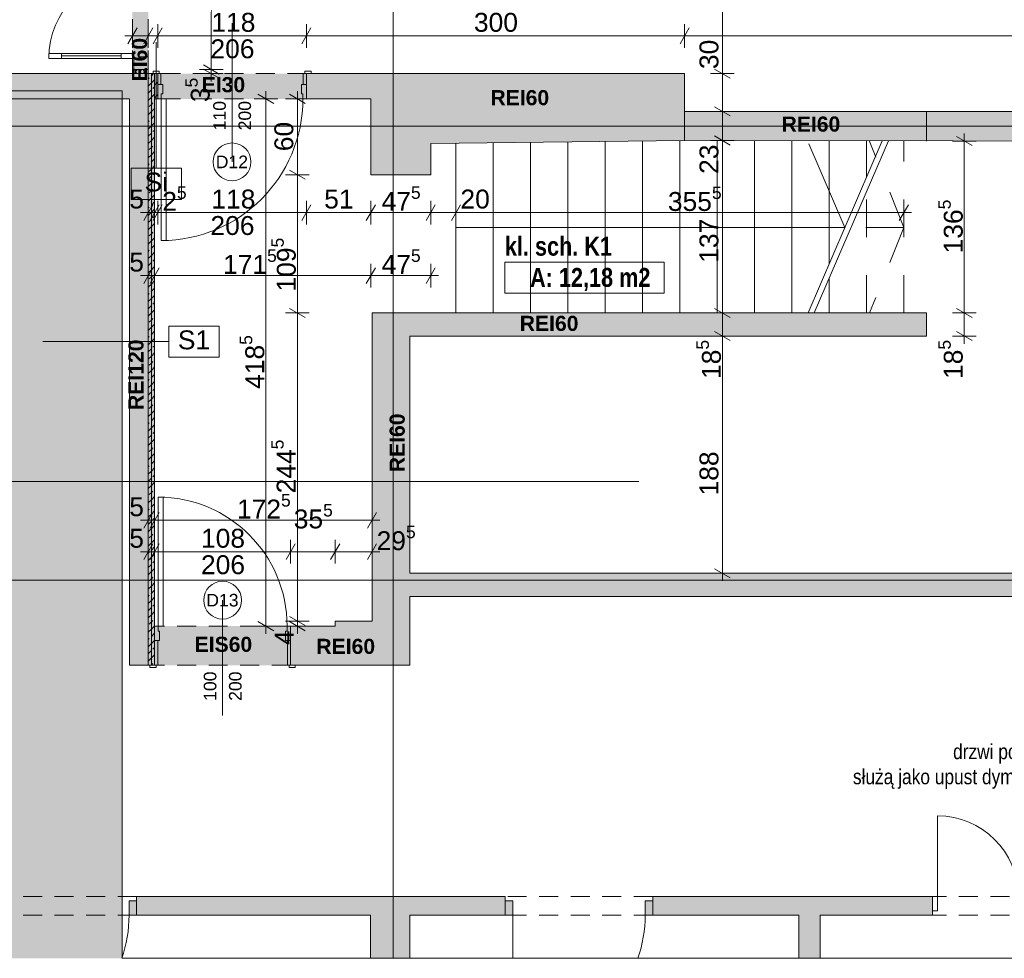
# Paper-space layout 'A-29 RZUT - PIĘTRO -1' of a CAD drawing. Header units: millimetres. Extents: x 0 to 950, y 0 to 750.
# Tile 19 of 24: x 682 to 838, y 101 to 250. Entities that reach past the tile are written whole.
import ezdxf
from ezdxf.xclip import XClip

# ---------------------------------------------------------------- set-up
doc = ezdxf.new("R2010")
doc.units = ezdxf.units.MM
doc.header["$MEASUREMENT"] = 0
doc.header["$XCLIPFRAME"] = 0
for name, pattern in [('ACAD_ISO03W100', [300, 120, -180]), ('DASHDOTX2', [1000, 500, -250, 0, -250]), ('HIDDEN', [6, 3, -3]), ('LINIE_3', [25, 15, -10]), ('Przer. długie kreski', [2.5, 1.5, -1]), ('PRZERYWANA_DU_A', [550, 350, -200])]:
    doc.linetypes.add(name, pattern=pattern)
for name, color, linetype, lineweight in [('A_linie przekroju_Nr_pióra__1', 7, 'Continuous', 20), ('A_ppoż_Nr_pióra__2', 8, 'Continuous', 13), ('A_strefy_Nr_pióra__1', 7, 'Continuous', 20), ('A_wymiary_Nr_pióra__1', 7, 'Continuous', 20), ('A_wymiary_Nr_pióra__2', 8, 'Continuous', 13), ('A_ściany proj_Nr_pióra__1', 7, 'Continuous', 20), ('A_ściany proj_Nr_pióra__2', 8, 'Continuous', 13), ('A_ściany_Nr_pióra__1', 7, 'Continuous', 20), ('Drzwi Archicad_Nr_pióra__1', 7, 'Continuous', 20), ('Drzwi Archicad_Nr_pióra__3', 252, 'Continuous', 13), ('Znaczniki drzwi Archicada_Nr_pióra__3', 252, 'Continuous', 13)]:
    doc.layers.add(name, color=color, linetype=linetype, lineweight=lineweight)
for name, color, linetype, lineweight, true_color in [('A_opis ścian_Nr_pióra__19', 7, 'Continuous', 5, 0x191919), ('A_opis_Nr_pióra__19', 7, 'Continuous', 5, 0x191919), ('A_opis_Nr_pióra__8', 7, 'Continuous', 13, 0x4c4c4c), ('A_osie_Nr_pióra__16', 7, 'Continuous', 5, 0x0f0f0f), ('A_ppoż proj_Nr_pióra__8', 7, 'Continuous', 13, 0x4c4c4c), ('A_schody_Nr_pióra__10', 7, 'Continuous', 13, 0x4b4b4b), ('A_schody_Nr_pióra__4', 7, 'Continuous', 18, 0x4b4b4b), ('A_ściany proj_Nr_pióra__10', 7, 'Continuous', 13, 0x4b4b4b), ('A_ściany proj_Nr_pióra__21', 7, 'Continuous', 5, 0xb0b0b0), ('A_ściany_Nr_pióra__10', 7, 'Continuous', 13, 0x4b4b4b)]:
    doc.layers.add(name, color=color, linetype=linetype, lineweight=lineweight, true_color=true_color)
for name, color, linetype in [('A_ppoż', 7, 'Continuous'), ('A_ppoż proj', 7, 'Continuous'), ('A_ściany', 7, 'Continuous'), ('A_ściany proj', 7, 'Continuous'), ('Drzwi Archicad', 7, 'Continuous')]:
    doc.layers.add(name, color=color, linetype=linetype)
doc.styles.add('STYL_AUTOMATYCZNY_1', font='arial.ttf')
doc.styles.add('STYL_AUTOMATYCZNY_2', font='ARIALN.TTF')
doc.styles.add('STYL_AUTOMATYCZNY_3', font='arial.ttf')
doc.styles.add('STYL_AUTOMATYCZNY_4', font='arial.ttf')
doc.styles.add('STYL_AUTOMATYCZNY_5', font='arial.ttf')
doc.styles.add('STYL_AUTOMATYCZNY_6', font='ARIALN.TTF')
pattern_1 = [(0, (-3337.4278, -656.7228), (0, 2), [0, -2])]
pattern_2 = [(45, (-3337.4278, -656.7228), (-1.1404925, 1.1404925), []), (45, (-3336.2873, -656.7228), (-1.1404925, 1.1404925), [0.80646, -0.40322])]

# ---------------------------------------------------------------- blocks, each defined once
blk = doc.blocks.new('Rysunek_2_2', base_point=(-3337.43, -656.72))
at = {"layer": 'A_ppoż', "linetype": 'Continuous', "lineweight": 0, "true_color": 0x484848}
blk.add_hatch(color=251, dxfattribs=at).paths.add_polyline_path([(540.17, 101.43), (698.17, 101.43), (698.17, 239.05), (540.17, 239.05)])
at = {"layer": 'A_ppoż proj', "linetype": 'Continuous', "lineweight": 0, "true_color": 0x121212}
for points in [[(699.82, 241.79), (702.32, 241.79), (702.32, 281.45), (699.82, 281.45)], [(702.32, 241.79), (702.32, 147.93), (703.32, 147.93), (703.32, 170.53), (703.32, 241.39), (703.32, 241.79)], [(703.32, 237.79), (727.42, 237.79), (727.42, 241.79), (703.32, 241.79)], [(703.32, 147.93), (724.92, 147.93), (724.92, 154.13), (703.32, 154.13)]]:
    blk.add_hatch(color=250, dxfattribs=at).paths.add_polyline_path(points)
at = {"layer": 'A_ściany', "linetype": 'Continuous', "lineweight": 0, "true_color": 0x000000}
for points in [[(702.32, 241.79), (540.17, 241.79), (540.17, 237.79), (699.32, 237.79)], [(702.32, 147.93), (702.32, 241.79), (699.32, 237.79), (699.32, 147.93)], [(727.42, 241.79), (727.42, 237.79), (737.64, 237.79), (737.64, 241.79)], [(737.64, 225.75), (747.14, 225.75), (747.14, 241.79), (737.64, 241.79)], [(747.14, 230.69), (787.44, 231.19), (787.44, 241.79), (747.14, 241.79)], [(787.44, 231.19), (872.7, 231.1), (872.7, 235.79), (787.44, 235.79)], [(737.84, 200.15), (825.82, 200.15), (825.82, 203.83), (737.84, 203.83)], [(743.84, 200.15), (737.84, 200.15), (737.84, 162.52), (743.84, 162.52)], [(737.84, 158.84), (880.68, 158.84), (883.68, 162.52), (737.84, 162.52)], [(743.84, 158.84), (737.84, 158.84), (737.84, 154.93), (743.84, 147.93)], [(737.84, 154.93), (731.98, 154.93), (731.98, 147.93), (743.84, 147.93)], [(724.92, 154.13), (724.92, 147.93), (731.98, 147.93), (731.98, 154.13)], [(700.47, 108.25), (758.97, 108.25), (758.97, 111.25), (700.47, 111.25)], [(782.37, 108.25), (826.77, 108.25), (826.77, 111.25), (782.37, 111.25)], [(737.57, 101.43), (743.85, 101.43), (743.85, 108.25), (737.57, 108.25)], [(805.57, 101.43), (808.97, 101.43), (808.97, 108.25), (805.57, 108.25)]]:
    blk.add_hatch(color=18, dxfattribs=at).paths.add_polyline_path(points)
at = {"layer": 'A_ściany proj', "linetype": 'Continuous', "lineweight": 13}
h = blk.add_hatch(dxfattribs=at)
h.set_pattern_fill('gypsum_0002', color=8, style=0, pattern_type=2)
h.set_pattern_definition(pattern_1)
h.paths.add_polyline_path([(699.82, 241.79), (700.07, 241.79), (700.07, 242.45), (699.82, 242.45)])
h = blk.add_hatch(dxfattribs=at)
h.set_pattern_fill('gypsum_0002', color=8, style=0, pattern_type=2)
h.set_pattern_definition(pattern_1)
h.paths.add_polyline_path([(700.32, 242.45), (700.07, 242.45), (700.07, 241.79), (700.32, 241.79)])
h = blk.add_hatch(dxfattribs=at)
h.set_pattern_fill('batt_insulation_0002', color=8, style=0, pattern_type=2)
h.set_pattern_definition([(60, (-3337.4278, -656.72283), (-0.51961524, 0.3), []), (120, (-3337.4278, -656.72283), (0.51961524, 0.3), [])])
h.paths.add_polyline_path([(700.32, 241.79), (701.82, 241.79), (701.82, 242.45), (700.32, 242.45)])
h = blk.add_hatch(dxfattribs=at)
h.set_pattern_fill('gypsum_0002', color=8, style=0, pattern_type=2)
h.set_pattern_definition(pattern_1)
h.paths.add_polyline_path([(701.82, 241.79), (702.07, 241.79), (702.07, 242.45), (701.82, 242.45)])
h = blk.add_hatch(dxfattribs=at)
h.set_pattern_fill('gypsum_0002', color=8, style=0, pattern_type=2)
h.set_pattern_definition(pattern_1)
h.paths.add_polyline_path([(702.07, 242.45), (702.07, 241.79), (702.32, 241.79), (702.32, 242.45)])
at = {"layer": 'A_ściany proj', "linetype": 'Continuous', "lineweight": 0, "true_color": 0x4b4b4b}
h = blk.add_hatch(dxfattribs=at)
h.set_pattern_fill('FP_65_0002', color=251, style=0, pattern_type=2)
h.set_pattern_definition(pattern_2)
h.paths.add_polyline_path([(702.32, 241.79), (702.32, 147.93), (702.82, 147.93), (702.82, 241.79)])
h = blk.add_hatch(dxfattribs=at)
h.set_pattern_fill('FP_65_0002', color=251, style=0, pattern_type=2)
h.set_pattern_definition(pattern_2)
h.paths.add_polyline_path([(703.32, 147.93), (703.32, 241.79), (702.82, 241.79), (702.82, 147.93)])
at = {"layer": 'A_ściany proj', "linetype": 'Continuous', "lineweight": 0, "true_color": 0x000000}
h = blk.add_hatch(dxfattribs=at)
h.set_pattern_fill('bloczki_ceramiczne_0002', color=18, style=0, pattern_type=2)
h.set_pattern_definition([(45, (-3337.4278, -656.7228), (-0.9899495, 0.9899495), [])])
h.paths.add_polyline_path([(703.32, 237.79), (703.82, 237.79), (703.82, 241.79), (703.32, 241.79)])
at = {"layer": 'Drzwi Archicad', "linetype": 'Continuous', "lineweight": 0, "true_color": 0xfdfdfd}
for points in [[(700.47, 110.55), (699.27, 110.55), (699.27, 108.25), (700.47, 108.25)], [(758.97, 108.25), (760.17, 108.25), (760.17, 110.55), (758.97, 110.55)], [(782.37, 110.55), (781.17, 110.55), (781.17, 108.25), (782.37, 108.25)]]:
    blk.add_hatch(color=7, dxfattribs=at).paths.add_polyline_path(points)
at = {"layer": 'A_linie przekroju_Nr_pióra__1', "color": 7, "linetype": 'ACAD_ISO03W100', "lineweight": 20, "ltscale": 2}
blk.add_line((540.17, 177.09), (885.39, 177.09), dxfattribs=at)
at = {"layer": 'A_opis ścian_Nr_pióra__19', "color": 250, "linetype": 'Continuous', "lineweight": 5, "ltscale": 2, "true_color": 0x191919}
for p, q in [((707.59, 226.78), (699.59, 226.78)), ((699.59, 226.78), (699.59, 221.83)), ((707.59, 221.83), (707.59, 226.78)), ((699.59, 221.83), (707.59, 221.83)), ((713.58, 201.73), (705.58, 201.73)), ((705.58, 201.73), (705.58, 196.78)), ((713.58, 196.78), (713.58, 201.73)), ((705.58, 199.28), (685.58, 199.28)), ((705.58, 196.78), (713.58, 196.78))]:
    blk.add_line(p, q, dxfattribs=at)
at = {"layer": 'A_opis_Nr_pióra__19', "color": 250, "linetype": 'Continuous', "lineweight": 5, "ltscale": 2, "true_color": 0x191919}
blk.add_line((703.59, 226.78), (703.59, 246.78), dxfattribs=at)
at = {"layer": 'A_osie_Nr_pióra__16', "color": 250, "linetype": 'DASHDOTX2', "lineweight": 5, "ltscale": 2, "true_color": 0x0f0f0f}
for p, q in [((741.17, 400.34), (741.17, 101.43)), ((889.8, 233.43), (540.17, 233.43)), ((889.8, 161.43), (540.17, 161.43))]:
    blk.add_line(p, q, dxfattribs=at)
at = {"layer": 'A_ppoż proj_Nr_pióra__8', "color": 251, "linetype": 'LINIE_3', "lineweight": 13, "ltscale": 2, "true_color": 0x4c4c4c}
blk.add_line((825.82, 235.79), (825.82, 231.09), dxfattribs=at)
at = {"layer": 'A_ppoż_Nr_pióra__2', "color": 8, "linetype": 'PRZERYWANA_DU_A', "lineweight": 13, "ltscale": 2, "flags": 128}
for points in [[(540.17, 239.05), (698.17, 239.05), (698.17, 101.43)], [(698.17, 101.43), (904.3, 101.43)]]:
    blk.add_lwpolyline(points, dxfattribs=at)
at = {"layer": 'A_schody_Nr_pióra__10', "color": 251, "linetype": 'HIDDEN', "lineweight": 13, "ltscale": 2, "true_color": 0x4b4b4b}
for p, q in [((822.22, 217.4), (816.72, 231.16)), ((822.22, 203.83), (822.22, 231.15)), ((816.3, 203.83), (816.3, 223.04)), ((822.22, 217.4), (813.87, 217.4)), ((822.22, 217.4), (816.79, 203.83)), ((810.38, 203.83), (810.38, 209.29))]:
    blk.add_line(p, q, dxfattribs=at)
at = {"layer": 'A_schody_Nr_pióra__4', "color": 251, "linetype": 'Continuous', "lineweight": 18, "ltscale": 2, "true_color": 0x4b4b4b}
for p, q in [((751.14, 203.83), (751.14, 230.74)), ((757.07, 203.83), (757.07, 230.81)), ((762.99, 203.83), (762.99, 230.88)), ((768.91, 203.83), (768.91, 230.96)), ((774.84, 203.83), (774.84, 231.03)), ((780.76, 203.83), (780.76, 231.1)), ((786.68, 203.83), (786.68, 231.18)), ((792.61, 203.83), (792.61, 231.18)), ((798.53, 203.83), (798.53, 231.17)), ((804.45, 203.83), (804.45, 231.17)), ((807.02, 203.83), (818.79, 231.15)), ((812.86, 217.38), (807.14, 230.67)), ((808.02, 203.83), (819.79, 231.15)), ((810.38, 211.61), (810.38, 231.16)), ((816.3, 225.36), (816.3, 231.16)), ((751.14, 217.38), (812.86, 217.38))]:
    blk.add_line(p, q, dxfattribs=at)
at = {"layer": 'A_strefy_Nr_pióra__1', "color": 7, "linetype": 'Continuous', "lineweight": 20, "ltscale": 2}
for p, q in [((758.91, 211.89), (758.91, 206.95)), ((758.91, 211.89), (784.21, 211.89)), ((784.21, 211.89), (784.21, 206.95)), ((758.91, 206.95), (784.21, 206.95))]:
    blk.add_line(p, q, dxfattribs=at)
at = {"layer": 'A_wymiary_Nr_pióra__1', "color": 7, "linetype": 'Continuous', "lineweight": 20, "ltscale": 2}
for p, q in [((700.54, 249.04), (699.1, 246.54)), ((703.04, 249.04), (701.6, 246.54)), ((704.54, 249.04), (703.1, 246.54)), ((728.14, 249.04), (726.7, 246.54)), ((788.16, 249.04), (786.72, 246.54)), ((711.07, 243.17), (713.57, 241.73)), ((713.57, 241.07), (711.07, 242.51)), ((792.19, 242.51), (794.69, 241.07)), ((722.23, 237.07), (719.73, 238.51)), ((727.23, 237.07), (724.73, 238.51)), ((792.19, 236.51), (794.69, 235.07)), ((792.19, 231.9), (794.69, 230.46)), ((833.07, 230.37), (830.57, 231.81)), ((724.73, 226.47), (727.23, 225.03)), ((703.04, 221), (701.6, 218.5)), ((702.6, 218.5), (704.04, 221)), ((704.54, 221), (703.1, 218.5)), ((728.14, 221), (726.7, 218.5)), ((738.36, 221), (736.92, 218.5)), ((747.86, 221), (746.42, 218.5)), ((751.86, 221), (750.42, 218.5)), ((821.5, 218.5), (822.94, 221)), ((703.04, 211), (701.6, 208.5)), ((704.04, 211), (702.6, 208.5)), ((738.36, 211), (736.92, 208.5)), ((746.42, 208.5), (747.86, 211)), ((724.73, 204.55), (727.23, 203.11)), ((792.19, 204.55), (794.69, 203.11)), ((830.57, 204.55), (833.07, 203.11)), ((792.19, 200.87), (794.69, 199.43)), ((830.57, 200.87), (833.07, 199.43)), ((703.04, 172.18), (701.6, 169.68)), ((704.04, 172.18), (702.6, 169.68)), ((737.12, 169.68), (738.56, 172.18)), ((703.04, 167.18), (701.6, 164.68)), ((704.04, 167.18), (702.6, 164.68)), ((725.64, 167.18), (724.2, 164.68)), ((732.7, 167.18), (731.26, 164.68)), ((737.12, 164.68), (738.56, 167.18)), ((792.19, 163.24), (794.69, 161.8)), ((719.73, 154.85), (722.23, 153.41)), ((724.73, 155.65), (727.23, 154.21)), ((724.73, 154.85), (727.23, 153.41))]:
    blk.add_line(p, q, dxfattribs=at)
at = {"layer": 'A_wymiary_Nr_pióra__2', "color": 8, "linetype": 'Continuous', "lineweight": 13, "ltscale": 2}
for p, q in [((712.32, 242.45), (712.32, 281.45)), ((793.44, 241.79), (793.44, 281.45)), ((699.82, 245.91), (699.82, 249.66)), ((702.32, 245.91), (702.32, 249.66)), ((703.82, 245.91), (703.82, 249.66)), ((727.42, 245.91), (727.42, 249.66)), ((787.44, 245.91), (787.44, 249.66)), ((698.6, 247.79), (699.82, 247.79)), ((699.82, 247.79), (702.32, 247.79)), ((702.32, 247.79), (703.82, 247.79)), ((703.82, 247.79), (727.42, 247.79)), ((727.42, 247.79), (787.44, 247.79)), ((787.44, 247.79), (872.7, 247.79)), ((714.2, 242.45), (710.45, 242.45)), ((712.32, 241.79), (712.32, 242.45)), ((714.2, 241.79), (710.45, 241.79)), ((712.32, 240.56), (712.32, 241.79)), ((795.32, 241.79), (791.57, 241.79)), ((793.44, 235.79), (793.44, 241.79)), ((722.86, 237.79), (719.11, 237.79)), ((720.98, 237.79), (720.98, 239.01)), ((720.98, 154.13), (720.98, 237.79)), ((727.86, 237.79), (724.11, 237.79)), ((725.98, 237.79), (725.98, 239.01)), ((725.98, 225.75), (725.98, 237.79)), ((795.32, 235.79), (791.57, 235.79)), ((793.44, 231.18), (793.44, 235.79)), ((831.82, 231.09), (831.82, 232.31)), ((795.32, 231.18), (791.57, 231.18)), ((793.44, 203.83), (793.44, 231.18)), ((833.7, 231.09), (829.95, 231.09)), ((831.82, 203.83), (831.82, 231.09)), ((727.86, 225.75), (724.11, 225.75)), ((725.98, 203.83), (725.98, 225.75)), ((702.32, 217.87), (702.32, 221.62)), ((703.32, 217.87), (703.32, 221.62)), ((703.82, 217.87), (703.82, 221.62)), ((727.42, 217.87), (727.42, 221.62)), ((737.64, 217.87), (737.64, 221.62)), ((747.14, 217.87), (747.14, 221.62)), ((751.14, 217.87), (751.14, 221.62)), ((822.22, 217.87), (822.22, 221.62)), ((701.1, 219.75), (702.32, 219.75)), ((702.32, 219.75), (703.32, 219.75)), ((703.32, 219.75), (703.82, 219.75)), ((703.82, 219.75), (727.42, 219.75)), ((727.42, 219.75), (737.64, 219.75)), ((737.64, 219.75), (747.14, 219.75)), ((747.14, 219.75), (751.14, 219.75)), ((751.14, 219.75), (822.22, 219.75)), ((822.22, 219.75), (823.44, 219.75)), ((702.32, 207.87), (702.32, 211.62)), ((703.32, 207.87), (703.32, 211.62)), ((737.64, 207.87), (737.64, 211.62)), ((747.14, 207.87), (747.14, 211.62)), ((701.1, 209.75), (702.32, 209.75)), ((702.32, 209.75), (703.32, 209.75)), ((703.32, 209.75), (737.64, 209.75)), ((737.64, 209.75), (747.14, 209.75)), ((747.14, 209.75), (748.36, 209.75)), ((727.86, 203.83), (724.11, 203.83)), ((725.98, 154.93), (725.98, 203.83)), ((795.32, 203.83), (791.57, 203.83)), ((793.44, 200.15), (793.44, 203.83)), ((833.7, 203.83), (829.95, 203.83)), ((831.82, 200.15), (831.82, 203.83)), ((795.32, 200.15), (791.57, 200.15)), ((793.44, 162.52), (793.44, 200.15)), ((833.7, 200.15), (829.95, 200.15)), ((831.82, 198.92), (831.82, 200.15)), ((702.32, 169.05), (702.32, 172.8)), ((703.32, 169.05), (703.32, 172.8)), ((737.84, 169.05), (737.84, 172.8)), ((701.1, 170.93), (702.32, 170.93)), ((702.32, 170.93), (703.32, 170.93)), ((703.32, 170.93), (737.84, 170.93)), ((737.84, 170.93), (739.06, 170.93)), ((702.32, 164.05), (702.32, 167.8)), ((703.32, 164.05), (703.32, 167.8)), ((724.92, 164.05), (724.92, 167.8)), ((731.98, 164.05), (731.98, 167.8)), ((737.84, 164.05), (737.84, 167.8)), ((701.1, 165.93), (702.32, 165.93)), ((702.32, 165.93), (703.32, 165.93)), ((703.32, 165.93), (724.92, 165.93)), ((724.92, 165.93), (731.98, 165.93)), ((731.98, 165.93), (737.84, 165.93)), ((737.84, 165.93), (739.06, 165.93)), ((795.32, 162.52), (791.57, 162.52)), ((793.44, 161.3), (793.44, 162.52)), ((727.86, 154.93), (724.11, 154.93)), ((725.98, 154.13), (725.98, 154.93)), ((722.86, 154.13), (719.11, 154.13)), ((720.98, 152.9), (720.98, 154.13)), ((727.86, 154.13), (724.11, 154.13)), ((725.98, 152.9), (725.98, 154.13))]:
    blk.add_line(p, q, dxfattribs=at)
at = {"layer": 'A_ściany proj_Nr_pióra__1', "color": 7, "linetype": 'Continuous', "lineweight": 20, "ltscale": 2, "flags": 128}
for points in [[(699.82, 242.45), (699.82, 241.79)], [(702.32, 241.79), (702.32, 242.45)], [(702.32, 241.79), (702.32, 147.93)], [(703.32, 147.93), (703.32, 241.79)], [(703.82, 241.79), (703.32, 241.79)], [(703.32, 241.79), (703.32, 237.79)], [(703.82, 237.79), (703.82, 241.79)], [(703.32, 237.79), (703.82, 237.79)]]:
    blk.add_lwpolyline(points, dxfattribs=at)
at = {"layer": 'A_ściany proj_Nr_pióra__10', "color": 251, "linetype": 'Continuous', "lineweight": 13, "ltscale": 2, "true_color": 0x4b4b4b}
for p, q in [((702.82, 147.93), (702.82, 241.79)), ((702.82, 241.79), (702.82, 147.93))]:
    blk.add_line(p, q, dxfattribs=at)
at = {"layer": 'A_ściany proj_Nr_pióra__2', "color": 8, "linetype": 'Continuous', "lineweight": 13, "ltscale": 2, "flags": 128}
for points in [[(702.82, 241.79), (702.32, 241.79)], [(703.32, 241.79), (702.82, 241.79)], [(702.82, 147.93), (702.32, 147.93)], [(703.32, 147.93), (702.82, 147.93)]]:
    blk.add_lwpolyline(points, dxfattribs=at)
at = {"layer": 'A_ściany proj_Nr_pióra__21', "color": 253, "linetype": 'Continuous', "lineweight": 5, "ltscale": 2, "true_color": 0xb0b0b0}
for p, q in [((700.02, 242.45), (699.82, 242.45)), ((700.07, 242.45), (700.02, 242.45)), ((700.07, 242.45), (700.07, 241.79)), ((700.32, 242.45), (700.07, 242.45)), ((700.32, 242.45), (700.32, 241.79)), ((701.82, 242.45), (700.32, 242.45)), ((701.82, 241.79), (701.82, 242.45)), ((702.07, 242.45), (701.82, 242.45)), ((702.07, 241.79), (702.07, 242.45)), ((702.32, 242.45), (702.07, 242.45))]:
    blk.add_line(p, q, dxfattribs=at)
at = {"layer": 'A_ściany proj_Nr_pióra__21', "color": 253, "linetype": 'Continuous', "lineweight": 5, "ltscale": 2, "true_color": 0xb0b0b0, "flags": 128}
for points in [[(700.07, 241.79), (699.82, 241.79)], [(700.32, 241.79), (700.07, 241.79)], [(701.82, 241.79), (700.32, 241.79)], [(702.07, 241.79), (701.82, 241.79)], [(702.32, 241.79), (702.07, 241.79)]]:
    blk.add_lwpolyline(points, dxfattribs=at)
at = {"layer": 'A_ściany_Nr_pióra__1', "color": 7, "linetype": 'Continuous', "lineweight": 20, "ltscale": 2}
for p, q in [((703.82, 241.79), (703.08, 241.79)), ((703.82, 240.09), (703.82, 241.79)), ((727.42, 241.79), (728.16, 241.79)), ((727.42, 240.09), (727.42, 241.79)), ((703.82, 237.79), (703.82, 240.09)), ((727.42, 237.79), (727.42, 240.09)), ((703.32, 154.13), (703.32, 151.83)), ((724.92, 154.13), (724.92, 151.83)), ((703.32, 151.83), (703.32, 147.93)), ((724.92, 151.83), (724.92, 147.93)), ((703.32, 147.93), (702.58, 147.93)), ((724.92, 147.93), (725.66, 147.93)), ((700.47, 111.25), (701.21, 111.25)), ((700.47, 110.55), (700.47, 111.25)), ((758.97, 111.25), (758.23, 111.25)), ((758.97, 110.55), (758.97, 111.25)), ((782.37, 111.25), (783.11, 111.25)), ((782.37, 110.55), (782.37, 111.25)), ((826.77, 111.25), (826.03, 111.25)), ((826.77, 111.25), (826.77, 108.95)), ((700.47, 108.25), (700.47, 110.55)), ((758.97, 108.25), (758.97, 110.55)), ((782.37, 108.25), (782.37, 110.55)), ((700.47, 108.25), (701.41, 108.25)), ((758.97, 108.25), (758.03, 108.25)), ((782.37, 108.25), (783.31, 108.25)), ((826.77, 108.25), (826.03, 108.25)), ((826.77, 108.95), (826.77, 108.25))]:
    blk.add_line(p, q, dxfattribs=at)
at = {"layer": 'A_ściany_Nr_pióra__1', "color": 7, "linetype": 'Continuous', "lineweight": 20, "ltscale": 2, "flags": 128}
for points in [[(702.32, 241.79), (540.17, 241.79)], [(702.32, 147.93), (702.32, 241.79)], [(737.64, 241.79), (727.42, 241.79)], [(747.14, 241.79), (737.64, 241.79)], [(787.44, 241.79), (747.14, 241.79)], [(787.44, 231.19), (787.44, 241.79)], [(540.17, 237.79), (699.32, 237.79)], [(699.32, 237.79), (699.32, 147.93)], [(727.42, 237.79), (737.64, 237.79)], [(737.64, 237.79), (737.64, 225.75)], [(872.7, 235.79), (787.44, 235.79)], [(787.44, 235.79), (787.44, 231.19)], [(747.14, 230.69), (787.44, 231.19)], [(747.14, 225.75), (747.14, 230.69)], [(787.44, 231.19), (872.7, 231.1)], [(737.64, 225.75), (747.14, 225.75)], [(825.82, 203.83), (737.84, 203.83)], [(737.84, 203.83), (737.84, 200.15)], [(825.82, 200.15), (825.82, 203.83)], [(737.84, 200.15), (737.84, 162.52)], [(743.84, 200.15), (825.82, 200.15)], [(743.84, 162.52), (743.84, 200.15)], [(737.84, 162.52), (737.84, 158.84)], [(872.7, 162.52), (743.84, 162.52)], [(737.84, 158.84), (737.84, 154.93)], [(743.84, 147.93), (743.84, 158.84)], [(743.84, 158.84), (880.68, 158.84)], [(737.84, 154.93), (731.98, 154.93)], [(731.98, 154.93), (731.98, 154.13)], [(731.98, 154.13), (724.92, 154.13)], [(699.32, 147.93), (702.32, 147.93)], [(724.92, 147.93), (731.98, 147.93)], [(731.98, 147.93), (743.84, 147.93)], [(758.97, 111.25), (700.47, 111.25)], [(826.77, 111.25), (782.37, 111.25)], [(700.47, 108.25), (737.57, 108.25)], [(737.57, 108.25), (737.57, 101.43)], [(743.85, 108.25), (758.97, 108.25)], [(743.85, 101.43), (743.85, 108.25)], [(782.37, 108.25), (805.57, 108.25)], [(805.57, 108.25), (805.57, 101.43)], [(808.97, 108.25), (826.77, 108.25)], [(808.97, 101.43), (808.97, 108.25)]]:
    blk.add_lwpolyline(points, dxfattribs=at)
at = {"layer": 'A_ściany_Nr_pióra__10', "color": 251, "linetype": 'Przer. długie kreski', "lineweight": 13, "ltscale": 2, "true_color": 0x4b4b4b}
for p, q in [((700.47, 111.25), (677.07, 111.25)), ((782.37, 111.25), (758.97, 111.25)), ((853.97, 111.25), (826.77, 111.25)), ((700.47, 108.25), (677.07, 108.25)), ((782.37, 108.25), (758.97, 108.25)), ((853.97, 108.25), (826.77, 108.25))]:
    blk.add_line(p, q, dxfattribs=at)
at = {"layer": 'Drzwi Archicad_Nr_pióra__1', "color": 7, "linetype": 'Continuous', "lineweight": 20, "ltscale": 2}
for p, q in [((827.57, 111.25), (827.57, 124.05)), ((700.47, 110.55), (700.47, 111.25)), ((700.47, 110.55), (700.47, 111.25)), ((700.47, 111.25), (701.21, 111.25)), ((700.47, 111.25), (701.21, 111.25)), ((758.97, 111.25), (758.23, 111.25)), ((758.97, 111.25), (758.23, 111.25)), ((758.97, 110.55), (758.97, 111.25)), ((758.97, 110.55), (758.97, 111.25)), ((782.37, 110.55), (782.37, 111.25)), ((782.37, 110.55), (782.37, 111.25)), ((782.37, 111.25), (783.11, 111.25)), ((782.37, 111.25), (783.11, 111.25)), ((826.77, 111.25), (826.03, 111.25)), ((826.77, 111.25), (826.03, 111.25)), ((826.77, 111.25), (827.57, 111.25)), ((826.77, 108.95), (826.77, 111.25)), ((826.77, 111.25), (826.77, 108.95)), ((826.77, 111.25), (826.77, 108.95)), ((827.57, 111.25), (827.57, 108.95)), ((700.47, 110.55), (699.27, 110.55)), ((699.27, 110.55), (699.27, 108.25)), ((700.47, 108.25), (700.47, 110.55)), ((700.47, 108.25), (700.47, 110.55)), ((700.47, 108.25), (700.47, 110.55)), ((760.17, 110.55), (758.97, 110.55)), ((758.97, 110.55), (758.97, 108.25)), ((758.97, 108.25), (758.97, 110.55)), ((758.97, 108.25), (758.97, 110.55)), ((760.17, 108.25), (760.17, 110.55)), ((782.37, 110.55), (781.17, 110.55)), ((781.17, 110.55), (781.17, 108.25)), ((782.37, 108.25), (782.37, 110.55)), ((782.37, 108.25), (782.37, 110.55)), ((782.37, 108.25), (782.37, 110.55)), ((699.27, 108.25), (700.47, 108.25)), ((700.47, 108.25), (701.41, 108.25)), ((700.47, 108.25), (701.41, 108.25)), ((758.97, 108.25), (758.03, 108.25)), ((758.97, 108.25), (758.03, 108.25)), ((758.97, 108.25), (760.17, 108.25)), ((760.17, 108.25), (760.17, 101.43)), ((781.17, 108.25), (782.37, 108.25)), ((782.37, 108.25), (783.31, 108.25)), ((782.37, 108.25), (783.31, 108.25)), ((826.77, 108.25), (826.03, 108.25)), ((826.77, 108.25), (826.03, 108.25)), ((827.57, 108.95), (826.77, 108.95)), ((826.77, 108.95), (826.77, 108.25)), ((826.77, 108.95), (826.77, 108.25))]:
    blk.add_line(p, q, dxfattribs=at)
for centre, radius, start, end in [((827.57, 111.25), 12.8, 0, 90), ((678.27, 108.25), 21, 341.0488, 0), ((760.17, 108.25), 21, 341.0488, 0)]:
    blk.add_arc(centre, radius, start, end, dxfattribs=at)
at = {"layer": 'Drzwi Archicad_Nr_pióra__3', "color": 252, "linetype": 'Przer. długie kreski', "lineweight": 13, "ltscale": 2}
for p, q in [((699.82, 242.45), (699.82, 281.45)), ((702.32, 242.45), (702.32, 281.45)), ((727.42, 241.79), (703.82, 241.79)), ((727.42, 237.79), (703.82, 237.79)), ((724.92, 154.13), (703.32, 154.13)), ((724.92, 147.93), (703.32, 147.93))]:
    blk.add_line(p, q, dxfattribs=at)
at = {"layer": 'Drzwi Archicad_Nr_pióra__3', "color": 252, "linetype": 'Continuous', "lineweight": 13, "ltscale": 2}
for p, q in [((688.54, 245.01), (686.54, 245.01)), ((686.54, 245.01), (686.54, 244.21)), ((686.54, 244.21), (688.54, 244.21)), ((688.54, 244.21), (688.54, 245.01)), ((688.54, 244.61), (698.02, 244.61)), ((700.02, 245.01), (698.02, 245.01)), ((698.02, 245.01), (698.02, 244.21)), ((698.02, 244.21), (700.02, 244.21)), ((700.02, 244.21), (700.02, 245.01)), ((700.82, 244.21), (700.02, 244.21)), ((700.02, 244.21), (700.02, 242.45)), ((702.32, 244.45), (700.82, 244.45)), ((700.82, 244.45), (700.82, 244.21)), ((702.32, 242.45), (702.32, 244.45)), ((700.02, 242.45), (699.82, 242.45)), ((700.02, 242.45), (702.32, 242.45)), ((700.07, 242.45), (700.02, 242.45)), ((700.07, 242.45), (700.02, 242.45)), ((700.32, 242.45), (700.07, 242.45)), ((700.32, 242.45), (700.07, 242.45)), ((701.82, 242.45), (700.32, 242.45)), ((701.82, 242.45), (700.32, 242.45)), ((702.07, 242.45), (701.82, 242.45)), ((702.07, 242.45), (701.82, 242.45)), ((702.32, 242.45), (702.07, 242.45)), ((702.32, 242.45), (702.07, 242.45)), ((703.08, 241.79), (703.08, 242.17)), ((703.08, 242.17), (704.08, 242.17)), ((704.08, 241.79), (703.08, 241.79)), ((703.82, 241.79), (703.08, 241.79)), ((703.82, 241.79), (703.08, 241.79)), ((703.82, 240.09), (703.82, 241.79)), ((703.82, 241.79), (704.32, 241.79)), ((703.82, 240.09), (703.82, 241.79)), ((703.82, 240.09), (703.82, 241.79)), ((704.08, 242.17), (704.08, 241.79)), ((704.32, 241.79), (704.32, 240.09)), ((726.92, 240.09), (726.92, 241.79)), ((726.92, 241.79), (727.42, 241.79)), ((727.16, 242.17), (728.16, 242.17)), ((727.16, 241.79), (727.16, 242.17)), ((728.16, 241.79), (727.16, 241.79)), ((727.42, 241.79), (727.42, 240.09)), ((727.42, 240.09), (727.42, 241.79)), ((727.42, 240.09), (727.42, 241.79)), ((727.42, 241.79), (728.16, 241.79)), ((727.42, 241.79), (728.16, 241.79)), ((728.16, 242.17), (728.16, 241.79)), ((704.32, 240.09), (703.82, 240.09)), ((703.82, 240.09), (703.82, 237.79)), ((704.62, 240.09), (703.82, 240.09)), ((703.82, 237.79), (703.82, 240.09)), ((703.82, 237.79), (703.82, 240.09)), ((704.62, 238.59), (704.62, 240.09)), ((726.62, 240.09), (726.62, 238.59)), ((727.42, 240.09), (726.62, 240.09)), ((727.42, 240.09), (726.92, 240.09)), ((727.42, 237.79), (727.42, 240.09)), ((727.42, 237.79), (727.42, 240.09)), ((727.42, 237.79), (727.42, 240.09)), ((703.82, 237.79), (704.38, 237.79)), ((704.38, 237.79), (704.38, 238.59)), ((704.38, 238.59), (704.62, 238.59)), ((704.38, 215.31), (704.38, 237.79)), ((704.38, 237.79), (705.18, 237.79)), ((705.18, 237.79), (705.18, 215.31)), ((726.62, 238.59), (726.86, 238.59)), ((726.86, 238.59), (726.86, 237.79)), ((726.86, 237.79), (727.42, 237.79)), ((705.18, 215.31), (704.38, 215.31)), ((703.88, 174.61), (703.88, 154.13)), ((704.68, 174.61), (703.88, 174.61)), ((704.68, 154.13), (704.68, 174.61)), ((703.32, 151.83), (703.32, 154.13)), ((703.32, 154.13), (703.88, 154.13)), ((703.32, 154.13), (703.32, 151.83)), ((703.32, 154.13), (703.32, 151.83)), ((703.88, 154.13), (703.88, 153.33)), ((703.88, 154.13), (704.68, 154.13)), ((703.88, 153.33), (704.12, 153.33)), ((704.12, 153.33), (704.12, 151.83)), ((724.12, 151.83), (724.12, 153.33)), ((724.12, 153.33), (724.36, 153.33)), ((724.36, 153.33), (724.36, 154.13)), ((724.36, 154.13), (724.92, 154.13)), ((724.92, 154.13), (724.92, 151.83)), ((724.92, 154.13), (724.92, 151.83)), ((724.92, 154.13), (724.92, 151.83)), ((703.32, 151.83), (703.32, 147.93)), ((703.82, 151.83), (703.32, 151.83)), ((704.12, 151.83), (703.32, 151.83)), ((703.32, 151.83), (703.32, 147.93)), ((703.32, 151.83), (703.32, 147.93)), ((703.82, 147.93), (703.82, 151.83)), ((724.92, 151.83), (724.12, 151.83)), ((724.42, 151.83), (724.42, 147.93)), ((724.92, 151.83), (724.42, 151.83)), ((724.92, 147.93), (724.92, 151.83)), ((724.92, 151.83), (724.92, 147.93)), ((724.92, 151.83), (724.92, 147.93)), ((703.58, 147.93), (702.58, 147.93)), ((702.58, 147.93), (702.58, 147.55)), ((703.32, 147.93), (702.58, 147.93)), ((703.32, 147.93), (702.58, 147.93)), ((702.58, 147.55), (703.58, 147.55)), ((703.32, 147.93), (703.82, 147.93)), ((703.58, 147.55), (703.58, 147.93)), ((724.42, 147.93), (724.92, 147.93)), ((725.66, 147.93), (724.66, 147.93)), ((724.66, 147.93), (724.66, 147.55)), ((724.66, 147.55), (725.66, 147.55)), ((724.92, 147.93), (725.66, 147.93)), ((724.92, 147.93), (725.66, 147.93)), ((725.66, 147.55), (725.66, 147.93))]:
    blk.add_line(p, q, dxfattribs=at)
at = {"layer": 'Drzwi Archicad_Nr_pióra__3', "color": 252, "linetype": 'Continuous', "lineweight": 13, "ltscale": 2, "flags": 128}
for points in [[(688.54, 244.61), (698.02, 244.61), (698.02, 245.01), (688.54, 245.01)], [(688.54, 244.21), (698.02, 244.21), (698.02, 244.61), (688.54, 244.61)]]:
    blk.add_lwpolyline(points, close=True, dxfattribs=at)
at = {"layer": 'Drzwi Archicad_Nr_pióra__3', "color": 252, "linetype": 'Continuous', "lineweight": 13, "ltscale": 2}
for centre, radius, start, end in [((700.02, 244.21), 13.48, 90, 180), ((704.38, 237.79), 22.48, 270, 0), ((703.88, 154.13), 20.48, 0, 90)]:
    blk.add_arc(centre, radius, start, end, dxfattribs=at)
at = {"layer": 'Znaczniki drzwi Archicada_Nr_pióra__3', "color": 252, "linetype": 'Continuous', "lineweight": 13, "ltscale": 2}
for p, q in [((715.62, 227.79), (715.62, 249.79)), ((714.12, 158.25), (714.12, 139.93))]:
    blk.add_line(p, q, dxfattribs=at)
at = {"layer": 'Znaczniki drzwi Archicada_Nr_pióra__3', "color": 252, "linetype": 'Continuous', "lineweight": 13, "ltscale": 2, "flags": 128}
for points in [[(712.62, 227.79, 1), (718.62, 227.79, 1)], [(717.12, 158.25, 1), (711.12, 158.25, 1)]]:
    blk.add_lwpolyline(points, format="xyb", close=True, dxfattribs=at)
at = {"layer": 'A_opis ścian_Nr_pióra__19', "color": 250, "linetype": 'Continuous', "lineweight": 5, "true_color": 0x191919, "char_height": 3, "attachment_point": 2, "style": 'STYL_AUTOMATYCZNY_1'}
for s, insert in [('\\A1;{\\pqc;\\fArial|b0|i0|c238|p0;\\W1.000000;S\\fArial|b0|i0|c238|p0;\\W1.000000;i}', (703.59, 226.1)), ('\\A1;{\\pqc;\\fArial|b0|i0|c238|p0;\\W1.000000;S1}', (709.58, 201.05))]:
    blk.add_mtext(s, dxfattribs=dict(at, insert=insert))
at = {"layer": 'A_opis_Nr_pióra__8', "color": 251, "linetype": 'Continuous', "lineweight": 13, "true_color": 0x4c4c4c, "insert": (862.13, 131.87), "char_height": 2.4, "attachment_point": 6, "line_spacing_factor": 0.997384, "style": 'STYL_AUTOMATYCZNY_2'}
blk.add_mtext('\\A1;{\\pqr;\\fArial Narrow|b0|i0|c238|p0;\\W1.000000;drzwi podłączone do SSP;\\P\\pqr;\\fArial Narrow|b0|i0|c238|p0;\\W1.000000;służą jako upust dymu w trakcie pożaru}', dxfattribs=at)
at = {"layer": 'A_ppoż proj_Nr_pióra__8', "color": 251, "linetype": 'Continuous', "lineweight": 13, "true_color": 0x4c4c4c, "char_height": 2.4, "attachment_point": 5, "rotation": 90, "style": 'STYL_AUTOMATYCZNY_3'}
for s, insert in [('\\A1;{\\pqc;\\fArial|b1|i0|c238|p0;\\W1.000000;EI60}', (700.96, 244.01)), ('\\A1;{\\pqc;\\fArial|b1|i0|c238|p0;\\W1.000000;REI120}', (700.39, 194.01)), ('\\A1;{\\pqc;\\fArial|b1|i0|c238|p0;\\W1.000000;REI60}', (741.84, 183.21))]:
    blk.add_mtext(s, dxfattribs=dict(at, insert=insert))
at = {"layer": 'A_ppoż proj_Nr_pióra__8', "color": 251, "linetype": 'Continuous', "lineweight": 13, "true_color": 0x4c4c4c, "char_height": 2.4, "attachment_point": 5, "style": 'STYL_AUTOMATYCZNY_3'}
for s, insert in [('\\A1;{\\pqc;\\fArial|b1|i0|c238|p0;\\W1.000000;EI30}', (714.25, 240.02)), ('\\A1;{\\pqc;\\fArial|b1|i0|c238|p0;\\W1.000000;REI60}', (761.28, 237.96)), ('\\A1;{\\pqc;\\fArial|b1|i0|c238|p0;\\W1.000000;REI60}', (807.48, 233.77)), ('\\A1;{\\pqc;\\fArial|b1|i0|c238|p0;\\W1.000000;REI60}', (765.93, 202.15)), ('\\A1;{\\pqc;\\fArial|b1|i0|c238|p0;\\W1.000000;EIS60}', (714.25, 151.23)), ('\\A1;{\\pqc;\\fArial|b1|i0|c238|p0;\\W1.000000;REI60}', (733.66, 150.9))]:
    blk.add_mtext(s, dxfattribs=dict(at, insert=insert))
at = {"layer": 'A_strefy_Nr_pióra__1', "color": 7, "linetype": 'Continuous', "lineweight": 20, "char_height": 3, "attachment_point": 1, "style": 'STYL_AUTOMATYCZNY_6'}
for s, insert in [('\\A1;{\\pql;\\fArial Narrow|b1|i0|c238|p0;\\W1.000000;kl. sch. K1}', (758.91, 215.91)), ('\\A1;{\\pql;\\fArial Narrow|b1|i0|c238|p0;\\W1.000000;A: 12,18 m2}', (762.91, 210.96))]:
    blk.add_mtext(s, dxfattribs=dict(at, insert=insert))
at = {"layer": 'A_wymiary_Nr_pióra__1', "color": 7, "linetype": 'Continuous', "lineweight": 20, "char_height": 3, "attachment_point": 7, "style": 'STYL_AUTOMATYCZNY_5'}
for s, insert, width in [('\\A1;{\\pql;\\fArial|b0|i0|c238|p0;\\W1.000000;118}', (712.34, 248.39), 6.5592), ('\\A1;{\\pql;\\fArial|b0|i0|c238|p0;\\W1.000000;300}', (754, 248.39), 6.8645), ('\\A1;{\\pql;\\fArial|b0|i0|c238|p0;\\W1.000000;206}', (712.19, 244.19), 6.8645), ('\\A1;{\\pql;\\fArial|b0|i0|c238|p0;\\W1.000000;5}', (699.31, 220.35), 2.2882), ('\\A1;{\\pql;\\fArial|b0|i0|c238|p0;\\W1.000000;118}', (712.34, 220.35), 6.5592), ('\\A1;{\\pql;\\fArial|b0|i0|c238|p0;\\W1.000000;51}', (730.24, 220.35), 4.5763), ('\\A1;{\\pql;\\fArial|b0|i0|c238|p0;\\W1.000000;20}', (751.86, 220.35), 4.5763), ('\\A1;{\\pql;\\fArial|b0|i0|c238|p0;\\W1.000000;206}', (712.19, 216.15), 6.8645), ('\\A1;{\\pql;\\fArial|b0|i0|c238|p0;\\W1.000000;5}', (699.31, 210.35), 2.2882), ('\\A1;{\\pql;\\fArial|b0|i0|c238|p0;\\W1.000000;5}', (699.31, 171.53), 2.2882), ('\\A1;{\\pql;\\fArial|b0|i0|c238|p0;\\W1.000000;5}', (699.31, 166.53), 2.2882), ('\\A1;{\\pql;\\fArial|b0|i0|c238|p0;\\W1.000000;108}', (710.69, 166.53), 6.8645), ('\\A1;{\\pql;\\fArial|b0|i0|c238|p0;\\W1.000000;206}', (710.69, 162.33), 6.8645)]:
    blk.add_mtext(s, dxfattribs=dict(at, insert=insert, width=width))
at = {"layer": 'A_wymiary_Nr_pióra__1', "color": 7, "linetype": 'Continuous', "lineweight": 20, "char_height": 3, "attachment_point": 7, "rotation": 90, "style": 'STYL_AUTOMATYCZNY_1'}
for s, insert in [('\\A1;{\\pql;\\fArial|b0|i0|c238|p0;\\W1.000000;3\\fArial|b0|i0|c238|p0;\\W1.000000;\\A1{\\H.66x;\\S5^  ;}}', (712.94, 237.27)), ('\\A1;{\\pql;\\fArial|b0|i0|c238|p0;\\W1.000000;136\\fArial|b0|i0|c238|p0;\\W1.000000;\\A1{\\H.66x;\\S5^  ;}}', (832.44, 213.27)), ('\\A1;{\\pql;\\fArial|b0|i0|c238|p0;\\W1.000000;109\\fArial|b0|i0|c238|p0;\\W1.000000;\\A1{\\H.66x;\\S5^  ;}}', (726.6, 207.22)), ('\\A1;{\\pql;\\fArial|b0|i0|c238|p0;\\W1.000000;418\\fArial|b0|i0|c238|p0;\\W1.000000;\\A1{\\H.66x;\\S5^  ;}}', (721.6, 191.77)), ('\\A1;{\\pql;\\fArial|b0|i0|c238|p0;\\W1.000000;18\\fArial|b0|i0|c238|p0;\\W1.000000;\\A1{\\H.66x;\\S5^  ;}}', (794.06, 193.34)), ('\\A1;{\\pql;\\fArial|b0|i0|c238|p0;\\W1.000000;18\\fArial|b0|i0|c238|p0;\\W1.000000;\\A1{\\H.66x;\\S5^  ;}}', (832.44, 193.34)), ('\\A1;{\\pql;\\fArial|b0|i0|c238|p0;\\W1.000000;244\\fArial|b0|i0|c238|p0;\\W1.000000;\\A1{\\H.66x;\\S5^  ;}}', (726.58, 175.19))]:
    blk.add_mtext(s, dxfattribs=dict(at, insert=insert))
at = {"layer": 'A_wymiary_Nr_pióra__1', "color": 7, "linetype": 'Continuous', "lineweight": 20, "char_height": 3, "attachment_point": 7, "rotation": 90, "style": 'STYL_AUTOMATYCZNY_5'}
for s, insert, width in [('\\A1;{\\pql;\\fArial|b0|i0|c238|p0;\\W1.000000;30}', (792.84, 242.51), 4.5763), ('\\A1;{\\pql;\\fArial|b0|i0|c238|p0;\\W1.000000;60}', (725.38, 229.48), 4.5763), ('\\A1;{\\pql;\\fArial|b0|i0|c238|p0;\\W1.000000;23}', (792.84, 225.88), 4.5763), ('\\A1;{\\pql;\\fArial|b0|i0|c238|p0;\\W1.000000;137}', (792.84, 211.78), 6.8645), ('\\A1;{\\pql;\\fArial|b0|i0|c238|p0;\\W1.000000;188}', (792.84, 174.86), 6.8645), ('\\A1;{\\pql;\\fArial|b0|i0|c238|p0;\\W1.000000;4}', (725.38, 151.12), 2.2882)]:
    blk.add_mtext(s, dxfattribs=dict(at, insert=insert, width=width))
at = {"layer": 'A_wymiary_Nr_pióra__1', "color": 7, "linetype": 'Continuous', "lineweight": 20, "char_height": 3, "attachment_point": 7, "style": 'STYL_AUTOMATYCZNY_1'}
for s, insert in [('\\A1;{\\pql;\\fArial|b0|i0|c238|p0;\\W1.000000;2\\fArial|b0|i0|c238|p0;\\W1.000000;\\A1{\\H.66x;\\S5^  ;}}', (704.54, 219.15)), ('\\A1;{\\pql;\\fArial|b0|i0|c238|p0;\\W1.000000;47\\fArial|b0|i0|c238|p0;\\W1.000000;\\A1{\\H.66x;\\S5^  ;}}', (739.35, 219.15)), ('\\A1;{\\pql;\\fArial|b0|i0|c238|p0;\\W1.000000;355\\fArial|b0|i0|c238|p0;\\W1.000000;\\A1{\\H.66x;\\S5^  ;}}', (784.78, 219.13)), ('\\A1;{\\pql;\\fArial|b0|i0|c238|p0;\\W1.000000;171\\fArial|b0|i0|c238|p0;\\W1.000000;\\A1{\\H.66x;\\S5^  ;}}', (714.19, 209.15)), ('\\A1;{\\pql;\\fArial|b0|i0|c238|p0;\\W1.000000;47\\fArial|b0|i0|c238|p0;\\W1.000000;\\A1{\\H.66x;\\S5^  ;}}', (739.35, 209.15)), ('\\A1;{\\pql;\\fArial|b0|i0|c238|p0;\\W1.000000;172\\fArial|b0|i0|c238|p0;\\W1.000000;\\A1{\\H.66x;\\S5^  ;}}', (716.4, 170.33)), ('\\A1;{\\pql;\\fArial|b0|i0|c238|p0;\\W1.000000;35\\fArial|b0|i0|c238|p0;\\W1.000000;\\A1{\\H.66x;\\S5^  ;}}', (725.41, 168.76)), ('\\A1;{\\pql;\\fArial|b0|i0|c238|p0;\\W1.000000;29\\fArial|b0|i0|c238|p0;\\W1.000000;\\A1{\\H.66x;\\S5^  ;}}', (738.56, 165.31))]:
    blk.add_mtext(s, dxfattribs=dict(at, insert=insert))
at = {"layer": 'Znaczniki drzwi Archicada_Nr_pióra__3', "color": 252, "linetype": 'Continuous', "lineweight": 13, "char_height": 2, "attachment_point": 7, "rotation": 90, "style": 'STYL_AUTOMATYCZNY_4'}
for s, insert in [('\\A1;{\\pql;\\fArial CE|b0|i0|c238|p0;\\W1.000000;110}', (714.66, 232.79)), ('\\A1;{\\pql;\\fArial CE|b0|i0|c238|p0;\\W1.000000;200}', (718.66, 232.79)), ('\\A1;{\\pql;\\fArial CE|b0|i0|c238|p0;\\W1.000000;100}', (713.16, 142.27)), ('\\A1;{\\pql;\\fArial CE|b0|i0|c238|p0;\\W1.000000;200}', (717.16, 142.27))]:
    blk.add_mtext(s, dxfattribs=dict(at, insert=insert))
at = {"layer": 'Znaczniki drzwi Archicada_Nr_pióra__3', "color": 252, "linetype": 'Continuous', "lineweight": 13, "char_height": 2, "attachment_point": 7, "style": 'STYL_AUTOMATYCZNY_4'}
for s, insert in [('\\A1;{\\pql;\\fArial CE|b0|i0|c238|p0;\\W1.000000;D12}', (713.03, 226.79)), ('\\A1;{\\pql;\\fArial CE|b0|i0|c238|p0;\\W1.000000;D13}', (711.53, 157.22))]:
    blk.add_mtext(s, dxfattribs=dict(at, insert=insert))

psp = doc.layouts.new('A-29 RZUT - PIĘTRO -1')

# ---------------------------------------------------------------- block references
at = {"color": 37, "linetype": 'Continuous', "lineweight": 5, "true_color": 0x656532}
ref = psp.add_blockref('Rysunek_2_2', (-3337.43, -656.72), dxfattribs=at)
XClip(ref).set_block_clipping_path([(540.1719941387, 101.426833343), (942.1, 519.046833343)])

doc.saveas('drawing.dxf')
